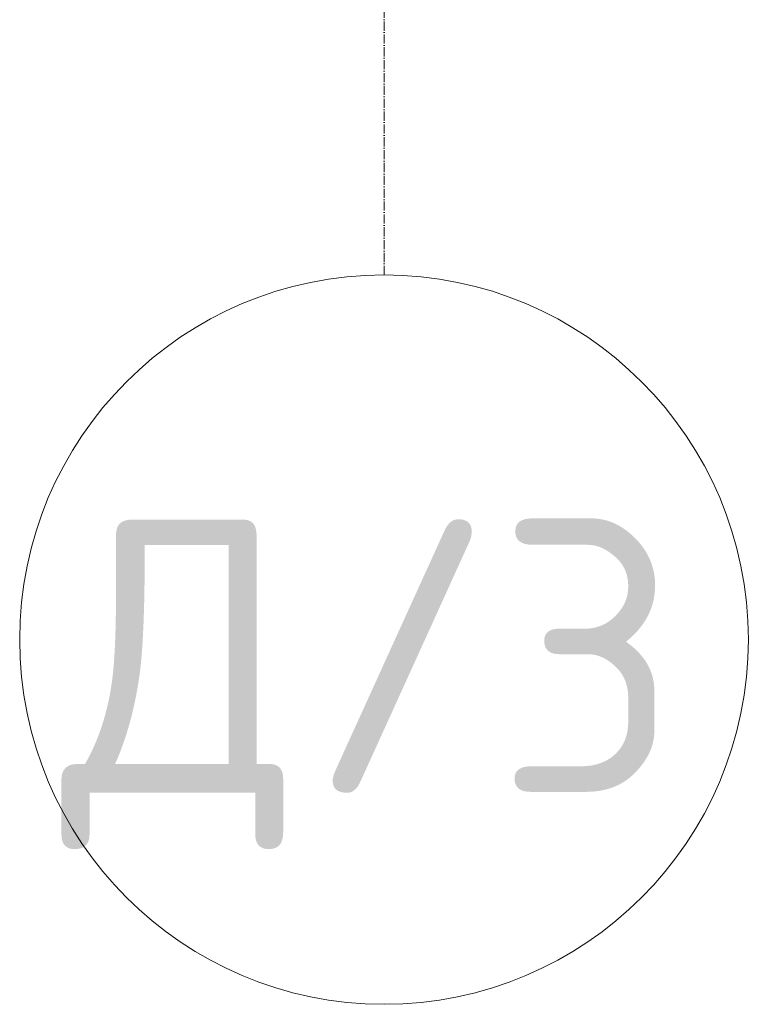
# Model space of a CAD drawing. Header units: millimetres. Extents: x 786 to 42540, y -7760 to 3796.
# Tile 195 of 256: x 38940 to 39740, y -7760 to -6680. Entities that reach past the tile are written whole.
import ezdxf

# ---------------------------------------------------------------- set-up
doc = ezdxf.new("R2010")
doc.units = ezdxf.units.MM
doc.linetypes.add('4_ Штрихпунктир_ 10 х 2 мм', pattern=[14, 10, -2, 0, -2])
doc.layers.add('S-GRID', color=7, linetype='Continuous', lineweight=5)
doc.layers.add('S-GRID-IDEN', color=7, linetype='Continuous', lineweight=5)
doc.styles.add('GOST Common_2', font='GOST_Common.ttf', dxfattribs={"height": 300})

# ---------------------------------------------------------------- blocks, each defined once
blk = doc.blocks.new('Ось сетки - 8_0 мм-31302-Разрез по Рампе Р1_фрагмент пола')
at = {"layer": 'S-GRID-IDEN'}
blk.add_circle((80700, -7360), 400, dxfattribs=at)

msp = doc.modelspace()

# ---------------------------------------------------------------- linework, layer by layer
at = {"layer": 'S-GRID', "linetype": '4_ Штрихпунктир_ 10 х 2 мм'}
msp.add_line((39340.3, -6960), (39340.3, 329.8), dxfattribs=at)

# ---------------------------------------------------------------- block references
at = {"layer": 'S-GRID-IDEN'}
msp.add_blockref('Ось сетки - 8_0 мм-31302-Разрез по Рампе Р1_фрагмент пола', (-41359.7, 0), dxfattribs=at)

# ---------------------------------------------------------------- texts
at = {"layer": 'S-GRID-IDEN', "char_height": 300, "attachment_point": 1, "style": 'GOST Common_2'}
for s, insert, width in [('/3', (39257.3, -7228), 521.097), ('\\fGOST Common|b0|i0|c204|p34|;Д', (38986.1, -7228), 328.692)]:
    msp.add_mtext(s, dxfattribs=dict(at, insert=insert, width=width))

doc.saveas('drawing.dxf')
